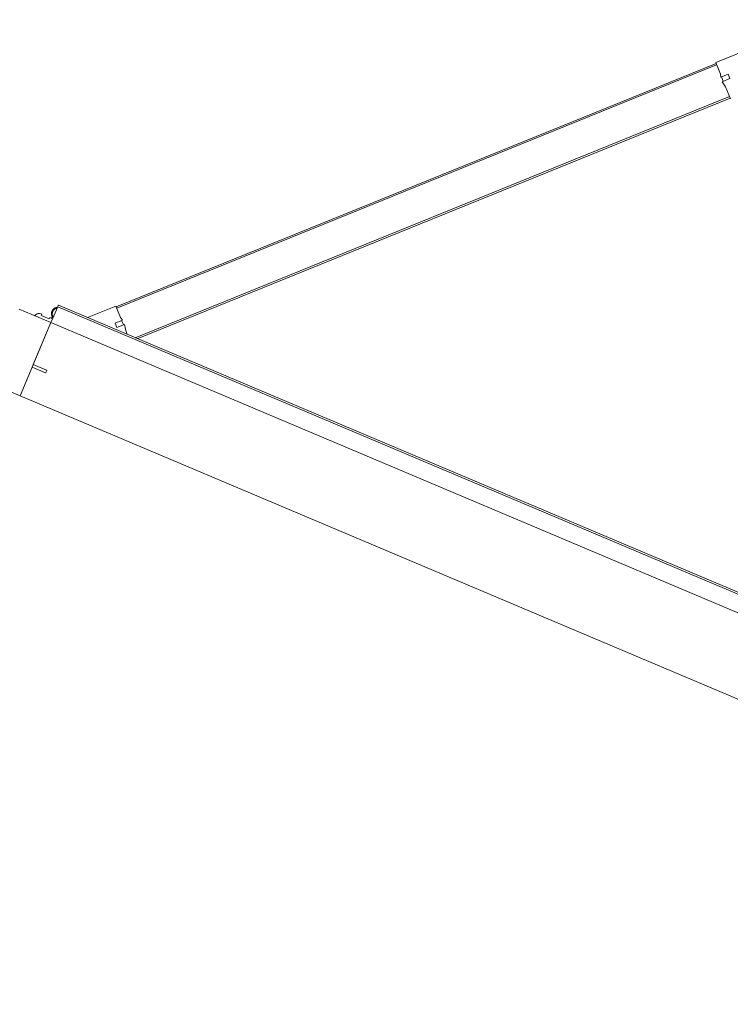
# Model space of a CAD drawing. Header units: millimetres. Extents: x 1512 to 2105, y 794 to 1149.
# Tile 209 of 256: x 1769.326 to 1770.236, y 1128.86 to 1130.121. Entities that reach past the tile are written whole.
import ezdxf

# ---------------------------------------------------------------- set-up
doc = ezdxf.new("R2010")
doc.units = ezdxf.units.MM
doc.layers.add('A-DOOR', color=31, linetype='Continuous', lineweight=9)
doc.layers.add('A-WALL', color=113, linetype='Continuous', lineweight=9)

# ---------------------------------------------------------------- blocks, each defined once
blk = doc.blocks.new('5-panel_Bi-fold_external_door_10806 - Type 1-225860-اول')
at = {"layer": 'A-DOOR'}
for p, q in [((-1.6227, 0.7434), (-1.6764, 0.6897)), ((-1.6757, 0.689), (-2.262, 0.1027)), ((-1.6743, 0.6876), (-2.2606, 0.1012)), ((-1.6764, 0.6897), (-1.6652, 0.6785)), ((-1.6757, 0.689), (-1.6743, 0.6876)), ((-1.6632, 0.675), (-1.6561, 0.6821)), ((-1.6561, 0.6821), (-1.6518, 0.6779)), ((-1.6652, 0.6785), (-1.6632, 0.675)), ((-1.6624, 0.6757), (-1.6582, 0.6715)), ((-1.6518, 0.6779), (-1.6592, 0.6705)), ((-1.6592, 0.6705), (-1.6526, 0.6659)), ((-1.6432, 0.6565), (-2.2239, 0.0757)), ((-1.6526, 0.6659), (-1.641, 0.6543)), ((-1.6432, 0.6565), (-1.6417, 0.655)), ((-1.6417, 0.655), (-2.2211, 0.0757)), ((-2.2627, 0.1034), (-2.2904, 0.0757)), ((-2.2516, 0.0922), (-2.2627, 0.1034)), ((-2.2606, 0.1012), (-2.262, 0.1027)), ((-2.2551, 0.083), (-2.248, 0.0901)), ((-2.248, 0.0901), (-2.2516, 0.0922)), ((-2.2445, 0.0851), (-2.2488, 0.0894)), ((2.581, 0.0759), (-2.331, 0.0759)), ((-2.331, 0.0755), (-2.331, 0.0759)), ((-2.2509, 0.0788), (-2.2551, 0.083)), ((-2.2435, 0.0861), (-2.2509, 0.0788)), ((-2.2389, 0.0796), (-2.2435, 0.0861)), ((-2.2351, 0.0757), (-2.2389, 0.0796)), ((-2.331, 0.0743), (-2.331, 0.0755)), ((-2.331, 0.0737), (-2.331, 0.0743)), ((2.581, 0.0737), (-2.331, 0.0737)), ((-2.331, 0.0693), (-2.331, 0.0737)), ((-2.331, 0.0538), (-2.331, 0.0693)), ((-2.331, 0.0516), (-2.375, 0.0516)), ((-2.3461, 0.0569), (-2.3469, 0.0569)), ((-2.3461, 0.0569), (-2.3469, 0.0569)), ((-2.3461, 0.0553), (-2.3461, 0.0569)), ((-2.3461, 0.0553), (-2.3461, 0.0569)), ((-2.335, 0.0553), (-2.3461, 0.0553)), ((-2.331, 0.0569), (-2.335, 0.0569)), ((-2.335, 0.0569), (-2.335, 0.0553)), ((-2.3325, 0.0594), (-2.3325, 0.0569)), ((-2.3325, 0.0594), (-2.3325, 0.0569)), ((-2.3325, 0.0594), (-2.3325, 0.0569)), ((-2.3325, 0.0594), (-2.3325, 0.0569)), ((-2.331, 0.0516), (-2.331, 0.0538)), ((-2.331, -0.05), (-2.331, 0.0516)), ((-2.331, 0.0516), (2.581, 0.0516)), ((-2.331, -0.0065), (-2.331, 0.0516)), ((-2.3125, -0.0065), (-2.331, -0.0065)), ((-2.331, -0.05), (-2.331, -0.0102)), ((-2.331, -0.0102), (-2.3125, -0.0102)), ((-2.312, -0.0097), (-2.312, -0.007)), ((-2.375, -0.05), (-2.331, -0.05)), ((-2.331, -0.05), (2.581, -0.05))]:
    blk.add_line(p, q, dxfattribs=at)
at = {"layer": 'A-DOOR', "flags": 128}
blk.add_lwpolyline([(-2.3315, 0.0725), (-2.3317, 0.0724), (-2.332, 0.0722), (-2.3323, 0.072), (-2.3325, 0.0718), (-2.3328, 0.0716), (-2.333, 0.0714), (-2.3332, 0.0712), (-2.3335, 0.0709), (-2.3337, 0.0707), (-2.3339, 0.0704), (-2.3341, 0.0702), (-2.3342, 0.0699), (-2.3344, 0.0696), (-2.3346, 0.0694), (-2.3347, 0.0691), (-2.3348, 0.0688), (-2.335, 0.0685), (-2.3351, 0.0682), (-2.3352, 0.0679), (-2.3352, 0.0676), (-2.3353, 0.0673), (-2.3354, 0.067), (-2.3354, 0.0666), (-2.3355, 0.0663), (-2.3355, 0.066), (-2.3355, 0.0657), (-2.3355, 0.0654), (-2.3355, 0.065), (-2.3355, 0.0647), (-2.3354, 0.0644), (-2.3354, 0.0641), (-2.3353, 0.0638), (-2.3352, 0.0635), (-2.3351, 0.0632), (-2.335, 0.0629), (-2.3349, 0.0626), (-2.3348, 0.0623), (-2.3346, 0.062), (-2.3345, 0.0617), (-2.3343, 0.0614), (-2.3342, 0.0612), (-2.334, 0.0609), (-2.3338, 0.0606), (-2.3336, 0.0604), (-2.3334, 0.0602), (-2.3331, 0.0599), (-2.3329, 0.0597), (-2.3327, 0.0595), (-2.3324, 0.0593), (-2.3322, 0.0591), (-2.3319, 0.0589), (-2.3316, 0.0587), (-2.3313, 0.0586), (-2.3311, 0.0584)], dxfattribs=at)
blk.add_lwpolyline([(-2.3315, 0.0725), (-2.3317, 0.0724), (-2.332, 0.0722), (-2.3323, 0.072), (-2.3325, 0.0718), (-2.3328, 0.0716), (-2.333, 0.0714), (-2.3332, 0.0712), (-2.3335, 0.0709), (-2.3337, 0.0707), (-2.3339, 0.0704), (-2.3341, 0.0702), (-2.3342, 0.0699), (-2.3344, 0.0696), (-2.3346, 0.0694), (-2.3347, 0.0691), (-2.3348, 0.0688), (-2.335, 0.0685), (-2.3351, 0.0682), (-2.3352, 0.0679), (-2.3352, 0.0676), (-2.3353, 0.0673), (-2.3354, 0.067), (-2.3354, 0.0666), (-2.3355, 0.0663), (-2.3355, 0.066), (-2.3355, 0.0657), (-2.3355, 0.0654), (-2.3355, 0.065), (-2.3355, 0.0647), (-2.3354, 0.0644), (-2.3354, 0.0641), (-2.3353, 0.0638), (-2.3352, 0.0635), (-2.3351, 0.0632), (-2.335, 0.0629), (-2.3349, 0.0626), (-2.3348, 0.0623), (-2.3346, 0.062), (-2.3345, 0.0617), (-2.3343, 0.0614), (-2.3342, 0.0612), (-2.334, 0.0609), (-2.3338, 0.0606), (-2.3336, 0.0604), (-2.3334, 0.0602), (-2.3331, 0.0599), (-2.3329, 0.0597), (-2.3327, 0.0595), (-2.3324, 0.0593), (-2.3322, 0.0591), (-2.3319, 0.0589), (-2.3316, 0.0587), (-2.3313, 0.0586), (-2.3311, 0.0584)], dxfattribs=at)
blk.add_lwpolyline([(-2.3315, 0.0725), (-2.3317, 0.0724), (-2.332, 0.0722), (-2.3323, 0.072), (-2.3325, 0.0718), (-2.3328, 0.0716), (-2.333, 0.0714), (-2.3332, 0.0712), (-2.3335, 0.0709), (-2.3337, 0.0707), (-2.3339, 0.0704), (-2.3341, 0.0702), (-2.3342, 0.0699), (-2.3344, 0.0696), (-2.3346, 0.0694), (-2.3347, 0.0691), (-2.3348, 0.0688), (-2.335, 0.0685), (-2.3351, 0.0682), (-2.3352, 0.0679), (-2.3352, 0.0676), (-2.3353, 0.0673), (-2.3354, 0.067), (-2.3354, 0.0666), (-2.3355, 0.0663), (-2.3355, 0.066), (-2.3355, 0.0657), (-2.3355, 0.0654), (-2.3355, 0.065), (-2.3355, 0.0647), (-2.3354, 0.0644), (-2.3354, 0.0641), (-2.3353, 0.0638), (-2.3352, 0.0635), (-2.3351, 0.0632), (-2.335, 0.0629), (-2.3349, 0.0626), (-2.3348, 0.0623), (-2.3346, 0.062), (-2.3345, 0.0617), (-2.3343, 0.0614), (-2.3342, 0.0612), (-2.334, 0.0609), (-2.3338, 0.0606), (-2.3336, 0.0604), (-2.3334, 0.0602), (-2.3331, 0.0599), (-2.3329, 0.0597), (-2.3327, 0.0595), (-2.3324, 0.0593), (-2.3322, 0.0591), (-2.3319, 0.0589), (-2.3316, 0.0587), (-2.3313, 0.0586), (-2.3311, 0.0584)], dxfattribs=at)
blk.add_lwpolyline([(-2.3315, 0.0725), (-2.3317, 0.0724), (-2.332, 0.0722), (-2.3323, 0.072), (-2.3325, 0.0718), (-2.3328, 0.0716), (-2.333, 0.0714), (-2.3332, 0.0712), (-2.3335, 0.0709), (-2.3337, 0.0707), (-2.3339, 0.0704), (-2.3341, 0.0702), (-2.3342, 0.0699), (-2.3344, 0.0696), (-2.3346, 0.0694), (-2.3347, 0.0691), (-2.3348, 0.0688), (-2.335, 0.0685), (-2.3351, 0.0682), (-2.3352, 0.0679), (-2.3352, 0.0676), (-2.3353, 0.0673), (-2.3354, 0.067), (-2.3354, 0.0666), (-2.3355, 0.0663), (-2.3355, 0.066), (-2.3355, 0.0657), (-2.3355, 0.0654), (-2.3355, 0.065), (-2.3355, 0.0647), (-2.3354, 0.0644), (-2.3354, 0.0641), (-2.3353, 0.0638), (-2.3352, 0.0635), (-2.3351, 0.0632), (-2.335, 0.0629), (-2.3349, 0.0626), (-2.3348, 0.0623), (-2.3346, 0.062), (-2.3345, 0.0617), (-2.3343, 0.0614), (-2.3342, 0.0612), (-2.334, 0.0609), (-2.3338, 0.0606), (-2.3336, 0.0604), (-2.3334, 0.0602), (-2.3331, 0.0599), (-2.3329, 0.0597), (-2.3327, 0.0595), (-2.3324, 0.0593), (-2.3322, 0.0591), (-2.3319, 0.0589), (-2.3316, 0.0587), (-2.3313, 0.0586), (-2.3311, 0.0584)], dxfattribs=at)
blk.add_lwpolyline([(-2.3315, 0.0725), (-2.3317, 0.0724), (-2.332, 0.0722), (-2.3323, 0.072), (-2.3325, 0.0718), (-2.3328, 0.0716), (-2.333, 0.0714), (-2.3332, 0.0712), (-2.3335, 0.0709), (-2.3337, 0.0707), (-2.3339, 0.0704), (-2.3341, 0.0702), (-2.3342, 0.0699), (-2.3344, 0.0696), (-2.3346, 0.0694), (-2.3347, 0.0691), (-2.3348, 0.0688), (-2.335, 0.0685), (-2.3351, 0.0682), (-2.3352, 0.0679), (-2.3352, 0.0676), (-2.3353, 0.0673), (-2.3354, 0.067), (-2.3354, 0.0666), (-2.3355, 0.0663), (-2.3355, 0.066), (-2.3355, 0.0657), (-2.3355, 0.0654), (-2.3355, 0.065), (-2.3355, 0.0647), (-2.3354, 0.0644), (-2.3354, 0.0641), (-2.3353, 0.0638), (-2.3352, 0.0635), (-2.3351, 0.0632), (-2.335, 0.0629), (-2.3349, 0.0626), (-2.3348, 0.0623), (-2.3346, 0.062), (-2.3345, 0.0617), (-2.3343, 0.0614), (-2.3342, 0.0612), (-2.334, 0.0609), (-2.3338, 0.0606), (-2.3336, 0.0604), (-2.3334, 0.0602), (-2.3331, 0.0599), (-2.3329, 0.0597), (-2.3327, 0.0595), (-2.3324, 0.0593), (-2.3322, 0.0591), (-2.3319, 0.0589), (-2.3316, 0.0587), (-2.3313, 0.0586), (-2.3311, 0.0584)], dxfattribs=at)
blk.add_lwpolyline([(-2.3315, 0.0725), (-2.3317, 0.0724), (-2.332, 0.0722), (-2.3323, 0.072), (-2.3325, 0.0718), (-2.3328, 0.0716), (-2.333, 0.0714), (-2.3332, 0.0712), (-2.3335, 0.0709), (-2.3337, 0.0707), (-2.3339, 0.0704), (-2.3341, 0.0702), (-2.3342, 0.0699), (-2.3344, 0.0696), (-2.3346, 0.0694), (-2.3347, 0.0691), (-2.3348, 0.0688), (-2.335, 0.0685), (-2.3351, 0.0682), (-2.3352, 0.0679), (-2.3352, 0.0676), (-2.3353, 0.0673), (-2.3354, 0.067), (-2.3354, 0.0666), (-2.3355, 0.0663), (-2.3355, 0.066), (-2.3355, 0.0657), (-2.3355, 0.0654), (-2.3355, 0.065), (-2.3355, 0.0647), (-2.3354, 0.0644), (-2.3354, 0.0641), (-2.3353, 0.0638), (-2.3352, 0.0635), (-2.3351, 0.0632), (-2.335, 0.0629), (-2.3349, 0.0626), (-2.3348, 0.0623), (-2.3346, 0.062), (-2.3345, 0.0617), (-2.3343, 0.0614), (-2.3342, 0.0612), (-2.334, 0.0609), (-2.3338, 0.0606), (-2.3336, 0.0604), (-2.3334, 0.0602), (-2.3331, 0.0599), (-2.3329, 0.0597), (-2.3327, 0.0595), (-2.3324, 0.0593), (-2.3322, 0.0591), (-2.3319, 0.0589), (-2.3316, 0.0587), (-2.3313, 0.0586), (-2.3311, 0.0584)], dxfattribs=at)
blk.add_lwpolyline([(-2.3315, 0.0725), (-2.3317, 0.0724), (-2.332, 0.0722), (-2.3323, 0.072), (-2.3325, 0.0718), (-2.3328, 0.0716), (-2.333, 0.0714), (-2.3332, 0.0712), (-2.3335, 0.0709), (-2.3337, 0.0707), (-2.3339, 0.0704), (-2.3341, 0.0702), (-2.3342, 0.0699), (-2.3344, 0.0696), (-2.3346, 0.0694), (-2.3347, 0.0691), (-2.3348, 0.0688), (-2.335, 0.0685), (-2.3351, 0.0682), (-2.3352, 0.0679), (-2.3352, 0.0676), (-2.3353, 0.0673), (-2.3354, 0.067), (-2.3354, 0.0666), (-2.3355, 0.0663), (-2.3355, 0.066), (-2.3355, 0.0657), (-2.3355, 0.0654), (-2.3355, 0.065), (-2.3355, 0.0647), (-2.3354, 0.0644), (-2.3354, 0.0641), (-2.3353, 0.0638), (-2.3352, 0.0635), (-2.3351, 0.0632), (-2.335, 0.0629), (-2.3349, 0.0626), (-2.3348, 0.0623), (-2.3346, 0.062), (-2.3345, 0.0617), (-2.3343, 0.0614), (-2.3342, 0.0612), (-2.334, 0.0609), (-2.3338, 0.0606), (-2.3336, 0.0604), (-2.3334, 0.0602), (-2.3331, 0.0599), (-2.3329, 0.0597), (-2.3327, 0.0595), (-2.3324, 0.0593), (-2.3322, 0.0591), (-2.3319, 0.0589), (-2.3316, 0.0587), (-2.3313, 0.0586), (-2.3311, 0.0584)], dxfattribs=at)
blk.add_lwpolyline([(-2.3315, 0.0725), (-2.3317, 0.0724), (-2.332, 0.0722), (-2.3323, 0.072), (-2.3325, 0.0718), (-2.3328, 0.0716), (-2.333, 0.0714), (-2.3332, 0.0712), (-2.3335, 0.0709), (-2.3337, 0.0707), (-2.3339, 0.0704), (-2.3341, 0.0702), (-2.3342, 0.0699), (-2.3344, 0.0696), (-2.3346, 0.0694), (-2.3347, 0.0691), (-2.3348, 0.0688), (-2.335, 0.0685), (-2.3351, 0.0682), (-2.3352, 0.0679), (-2.3352, 0.0676), (-2.3353, 0.0673), (-2.3354, 0.067), (-2.3354, 0.0666), (-2.3355, 0.0663), (-2.3355, 0.066), (-2.3355, 0.0657), (-2.3355, 0.0654), (-2.3355, 0.065), (-2.3355, 0.0647), (-2.3354, 0.0644), (-2.3354, 0.0641), (-2.3353, 0.0638), (-2.3352, 0.0635), (-2.3351, 0.0632), (-2.335, 0.0629), (-2.3349, 0.0626), (-2.3348, 0.0623), (-2.3346, 0.062), (-2.3345, 0.0617), (-2.3343, 0.0614), (-2.3342, 0.0612), (-2.334, 0.0609), (-2.3338, 0.0606), (-2.3336, 0.0604), (-2.3334, 0.0602), (-2.3331, 0.0599), (-2.3329, 0.0597), (-2.3327, 0.0595), (-2.3324, 0.0593), (-2.3322, 0.0591), (-2.3319, 0.0589), (-2.3316, 0.0587), (-2.3313, 0.0586), (-2.3311, 0.0584)], dxfattribs=at)
at = {"layer": 'A-DOOR'}
for centre, radius, start, end in [((-2.3275, 0.0656), 0.007, 124.641, 235.359), ((-2.3469, 0.0499), 0.007, 90, 159.7478), ((-2.3469, 0.0499), 0.007, 90, 159.7478), ((-2.353, 0.0521), 0.0005, 159.7478, 270), ((-2.353, 0.0521), 0.0005, 159.7478, 270), ((-2.3275, 0.0656), 0.008, 231.3178, 244.0452), ((-2.3275, 0.0656), 0.008, 231.3178, 244.0452), ((-2.3275, 0.0656), 0.008, 231.3178, 244.0452), ((-2.3275, 0.0656), 0.008, 231.3178, 244.0452), ((-2.3125, -0.007), 0.0005, 0, 90), ((-2.3125, -0.0097), 0.0005, 270, 0)]:
    blk.add_arc(centre, radius, start, end, dxfattribs=at)

msp = doc.modelspace()

# ---------------------------------------------------------------- linework, layer by layer
at = {"layer": 'A-WALL', "lineweight": 25}
msp.add_open_spline([(1760.3136, 1145.4488), (1767.7437, 1140.1025), (1778.458, 1132.3929), (1789.1722, 1124.683), (1792.4564, 1122.3196)], degree=3, knots=[0, 0, 0, 0, 0.4444444, 0.6409021, 0.6409021, 0.6409021, 0.6409021], dxfattribs=at)

# ---------------------------------------------------------------- block references
at = {"layer": 'A-DOOR', "rotation": 337.0881603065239}
msp.add_blockref('5-panel_Bi-fold_external_door_10806 - Type 1-225860-اول', (1771.4932, 1128.7783), dxfattribs=at)

doc.saveas('drawing.dxf')
